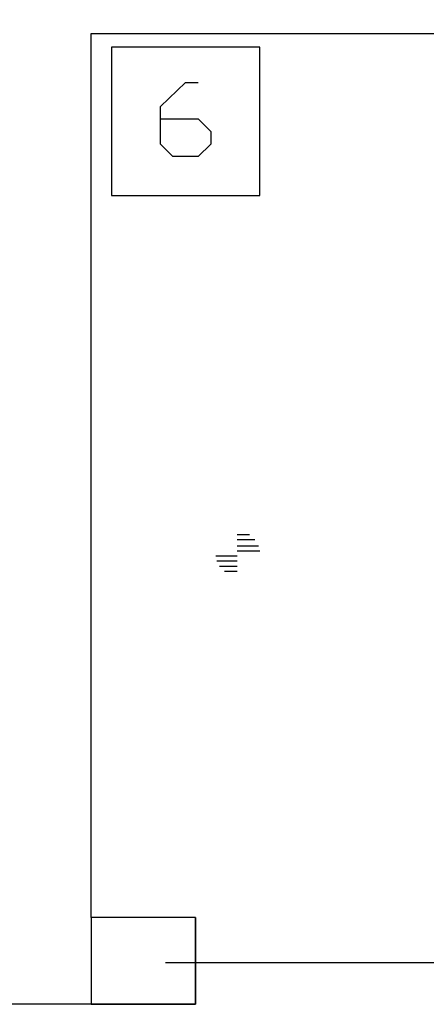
# Model space of a CAD drawing. Header units: millimetres. Extents: x 46 to 491, y -41 to 547.
# Tile 47 of 140: x 159 to 173, y 78 to 111. Entities that reach past the tile are written whole.
import ezdxf
from ezdxf import colors
from ezdxf.entities.mleader import LeaderData, LeaderLine
from ezdxf.math import Vec2, Vec3

# ---------------------------------------------------------------- set-up
doc = ezdxf.new("R2010")
doc.units = ezdxf.units.MM
doc.header["$LTSCALE"] = 10
doc.layers.add('_IE_adresy', color=173, linetype='Continuous')
doc.layers.add('xref', color=252, linetype='Continuous')
doc.styles.add('EEP_adresy', font='ARIALNI.TTF', dxfattribs={"width": 0.9, "height": 20})

# ---------------------------------------------------------------- blocks, each defined once
blk = doc.blocks.new('stacja')
at = {"color": 9, "lineweight": 25}
for points in [[(108.077, 59.944), (108.077, 54.948666), (113.072334, 54.948666)], [(113.072334, 54.948666), (113.072334, 59.944), (108.077, 59.944)], [(109.728, 57.531), (110.998, 57.531), (111.421334, 57.107666), (111.421334, 56.684333), (110.998, 56.261), (110.151334, 56.261), (109.728, 56.684333), (109.728, 57.954333), (110.574667, 58.758666), (110.998, 58.758666)], [(110.913334, 30.607), (110.913334, 27.686), (59.224334, 27.686)], [(107.399667, 27.686), (110.913334, 27.686), (110.913334, 30.607), (107.399667, 30.607)]]:
    blk.add_lwpolyline(points, dxfattribs=at)
for points in [[(107.399667, 60.409666), (107.399667, 60.409666), (128.905, 60.409666), (128.905, 60.409666)], [(107.399667, 30.607), (107.399667, 30.607), (107.399667, 60.409666), (107.399667, 60.409666)], [(112.310334, 43.518666), (112.310334, 43.518666), (112.733667, 43.518666), (112.733667, 43.518666)], [(112.310334, 43.349333), (112.310334, 43.349333), (112.903, 43.349333), (112.903, 43.349333)], [(112.310334, 43.137666), (112.310334, 43.137666), (113.03, 43.137666), (113.03, 43.137666)], [(112.310334, 42.968333), (112.310334, 42.968333), (113.072334, 42.968333), (113.072334, 42.968333)], [(111.590667, 42.799), (111.590667, 42.799), (112.310334, 42.799), (112.310334, 42.799)], [(111.633, 42.629666), (111.633, 42.629666), (112.310334, 42.629666), (112.310334, 42.629666)], [(111.717667, 42.460333), (111.717667, 42.460333), (112.310334, 42.460333), (112.310334, 42.460333)], [(111.887, 42.291), (111.887, 42.291), (112.310334, 42.291), (112.310334, 42.291)], [(110.913334, 30.607), (110.913334, 30.607), (107.399667, 30.607), (107.399667, 30.607)], [(107.399667, 30.607), (107.399667, 30.607), (107.399667, 27.686), (107.399667, 27.686)], [(127.508, 29.083), (127.508, 29.083), (109.897334, 29.083), (109.897334, 29.083)]]:
    blk.add_open_spline(points, degree=3, dxfattribs=at)

msp = doc.modelspace()

# ---------------------------------------------------------------- block references
at = {"layer": 'xref'}
msp.add_blockref('stacja', (53.992334, 50.410128), dxfattribs=at)

# ---------------------------------------------------------------- leaders
at = {"layer": '_IE_adresy', "color": 1}
ml = msp.add_multileader_mtext('Standard', dxfattribs=at)
ml.set_content('{\\W1;\\fArial|b0|i0|c238|p34;Istn. szafa pożarowa\\PProj.kabel XFLAME E90 5x1x240mm2\\Pzasilić z wolnego obwodu\\PZab. gG200A }', color=1, style='EEP_adresy')
ml.set_leader_properties(color=1)
ml.build(insert=Vec2(0, 0))
ml.multileader.update_dxf_attribs({"text_left_attachment_type": 6, "text_right_attachment_type": 6, "dogleg_length": 0.5, "arrow_head_size": 3})
ctx = ml.context
ctx.base_point, ctx.char_height, ctx.arrow_head_size, ctx.landing_gap_size, ctx.plane_origin = Vec3(127.644572, 130.928128), 2.5, 3, 0.4, Vec3(309.664545, 125.520573)
ctx.left_attachment, ctx.right_attachment, ctx.text_align_type = 6, 6, 2
notes = []
notes.append((ctx, [(0, (1, 1, 0), (189.996083, 130.928128), (-1, 0), 2.410992, [(2, [(204.020679, 100.904641)], 0, [])])]))
ctx.mtext.insert, ctx.mtext.width, ctx.mtext.defined_height, ctx.mtext.alignment, ctx.mtext.line_spacing_factor, ctx.mtext.flow_direction = Vec3(187.185091, 134.205754), 98.67878785, 54.223772, 3, 0.96, 5
for ctx, leaders in notes:
    for number, flags, end, landing, length, lines in leaders:
        leader = LeaderData()
        leader.index, (leader.has_last_leader_line, leader.has_dogleg_vector, leader.attachment_direction) = number, flags
        leader.last_leader_point, leader.dogleg_vector, leader.dogleg_length = Vec3(end), Vec3(landing), length
        for number, points, colour, breaks in lines:
            line = LeaderLine()
            line.index, line.vertices, line.color, line.breaks = number, Vec3.list(points), colors.encode_raw_color(colour), breaks
            leader.lines.append(line)
        ctx.leaders.append(leader)

doc.saveas('drawing.dxf')
